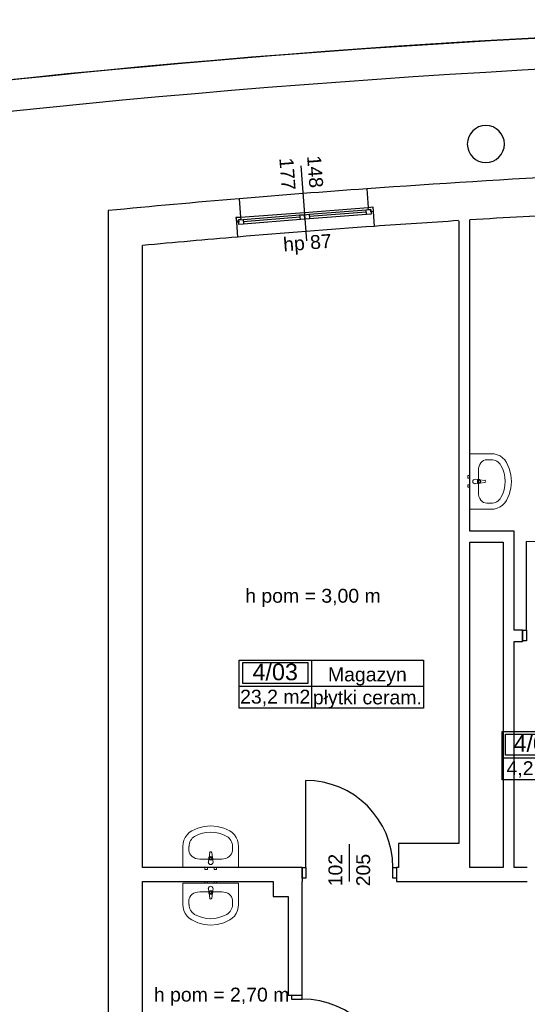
# Model space of a CAD drawing. Header units: millimetres. Extents: x -165365 to -33565, y 7406 to 103342.
# Tile 64 of 256: x -145052 to -139577, y 86949 to 97573. Entities that reach past the tile are written whole.
import ezdxf
from ezdxf.enums import TextEntityAlignment as Align

# ---------------------------------------------------------------- set-up
doc = ezdxf.new("R2010")
doc.units = ezdxf.units.MM
doc.header["$MEASUREMENT"] = 0
for name, color, linetype in [('Drzwi', 252, 'Continuous'), ('Obiekt', 252, 'Continuous'), ('Okno', 252, 'Continuous'), ('Strefa', 252, 'Continuous'), ('Strop', 252, 'Continuous'), ('Słup', 252, 'Continuous'), ('Tekst', 252, 'Continuous'), ('Ściana', 252, 'Continuous')]:
    doc.layers.add(name, color=color, linetype=linetype)
doc.styles.add('Arial', font='arial.ttf')
doc.styles.add('Times new roman', font='arial.ttf')

# ---------------------------------------------------------------- blocks, each defined once
blk = doc.blocks.new('A$C67C5DD2D')
at = {"layer": 'Drzwi', "color": 252}
for p, q in [((25778, 23150), (25778, 24110)), ((25738, 23150), (25778, 23150)), ((25738, 23035), (25738, 23150)), ((25738, 23150), (25738, 23035)), ((25778, 23150), (25778, 23035)), ((25778, 23035), (25738, 23035)), ((23398, 20590), (23398, 21530)), ((23358, 20590), (23398, 20590)), ((23358, 20475), (23358, 20590)), ((23358, 20590), (23358, 20475)), ((23398, 20590), (23398, 20475)), ((24338, 20475), (24338, 20590)), ((24338, 20590), (24378, 20590)), ((24378, 20590), (24378, 20475)), ((24378, 20590), (24378, 20475)), ((23398, 20475), (23358, 20475)), ((24378, 20475), (24338, 20475)), ((23243, 19210), (23243, 19170)), ((23358, 19210), (23243, 19210)), ((23358, 19210), (23243, 19210)), ((23243, 19170), (23358, 19170)), ((23358, 19170), (23358, 19210))]:
    blk.add_line(p, q, dxfattribs=at)
for centre, radius in [((25778, 23150), 960), ((23398, 20590), 940), ((23358, 18210), 960)]:
    blk.add_arc(centre, radius, 0, 90, dxfattribs=at)
at = {"layer": 'Obiekt', "color": 252}
for p, q in [((23345, 28161), (23408, 27354)), ((23868, 20841), (23868, 20440))]:
    blk.add_line(p, q, dxfattribs=at)
at = {"layer": 'Obiekt', "color": 252, "lineweight": 5}
for p, q in [((25397, 25056), (25168, 25056)), ((25168, 25056), (25168, 24456)), ((25351, 24991), (25397, 24991)), ((25431, 25053), (25397, 25056)), ((25463, 25045), (25431, 25053)), ((25494, 25031), (25463, 25045)), ((25521, 25012), (25494, 25031)), ((25545, 24988), (25521, 25012)), ((25564, 24962), (25545, 24988)), ((25260, 24875), (25260, 24638)), ((25594, 24896), (25564, 24962)), ((25612, 24827), (25594, 24896)), ((25168, 24820), (25148, 24820)), ((25148, 24820), (25148, 24793)), ((25148, 24793), (25168, 24793)), ((25168, 24793), (25168, 24820)), ((25267, 24777), (25225, 24781)), ((25250, 24770), (25265, 24770)), ((25250, 24743), (25250, 24770)), ((25330, 24767), (25277, 24774)), ((25618, 24756), (25612, 24827)), ((25612, 24685), (25618, 24756)), ((25168, 24720), (25148, 24720)), ((25148, 24720), (25148, 24693)), ((25148, 24693), (25168, 24693)), ((25168, 24693), (25168, 24720)), ((25225, 24731), (25267, 24735)), ((25265, 24743), (25250, 24743)), ((25277, 24739), (25330, 24745)), ((25594, 24616), (25612, 24685)), ((25545, 24524), (25564, 24551)), ((25564, 24551), (25594, 24616)), ((25168, 24456), (25397, 24456)), ((25351, 24522), (25397, 24522)), ((25397, 24456), (25431, 24459)), ((25431, 24459), (25463, 24468)), ((25463, 24468), (25494, 24482)), ((25494, 24482), (25521, 24501)), ((25521, 24501), (25545, 24524)), ((22303, 21034), (22373, 21040)), ((22373, 21040), (22444, 21034)), ((22099, 20916), (22118, 20943)), ((22118, 20943), (22141, 20967)), ((22141, 20967), (22168, 20986)), ((22168, 20986), (22234, 21016)), ((22234, 21016), (22303, 21034)), ((22444, 21034), (22513, 21016)), ((22513, 21016), (22579, 20986)), ((22579, 20986), (22606, 20967)), ((22606, 20967), (22629, 20943)), ((22629, 20943), (22648, 20916)), ((22073, 20819), (22076, 20853)), ((22076, 20853), (22085, 20885)), ((22085, 20885), (22099, 20916)), ((22648, 20916), (22662, 20885)), ((22662, 20885), (22671, 20853)), ((22671, 20853), (22673, 20819)), ((22073, 20590), (22073, 20819)), ((22139, 20773), (22139, 20819)), ((22356, 20699), (22362, 20752)), ((22385, 20752), (22391, 20699)), ((22608, 20773), (22608, 20819)), ((22673, 20819), (22673, 20590)), ((22492, 20682), (22255, 20682)), ((22348, 20647), (22352, 20689)), ((22360, 20687), (22360, 20672)), ((22360, 20672), (22387, 20672)), ((22387, 20672), (22387, 20687)), ((22394, 20689), (22398, 20647)), ((22673, 20590), (22073, 20590)), ((22310, 20570), (22310, 20590)), ((22310, 20590), (22337, 20590)), ((22337, 20570), (22310, 20570)), ((22337, 20590), (22337, 20570)), ((22410, 20570), (22410, 20590)), ((22410, 20590), (22437, 20590)), ((22437, 20570), (22410, 20570)), ((22437, 20590), (22437, 20570)), ((22073, 20420), (22073, 20191)), ((22673, 20420), (22073, 20420)), ((22337, 20440), (22310, 20440)), ((22310, 20440), (22310, 20420)), ((22310, 20420), (22337, 20420)), ((22337, 20420), (22337, 20440)), ((22437, 20440), (22410, 20440)), ((22410, 20440), (22410, 20420)), ((22410, 20420), (22437, 20420)), ((22437, 20420), (22437, 20440)), ((22673, 20191), (22673, 20420)), ((22492, 20328), (22255, 20328)), ((22348, 20363), (22352, 20321)), ((22356, 20312), (22362, 20259)), ((22360, 20323), (22360, 20338)), ((22360, 20338), (22387, 20338)), ((22385, 20259), (22391, 20312)), ((22387, 20338), (22387, 20323)), ((22394, 20321), (22398, 20363)), ((22073, 20191), (22076, 20158)), ((22139, 20237), (22139, 20191)), ((22608, 20237), (22608, 20191)), ((22671, 20158), (22673, 20191)), ((22076, 20158), (22085, 20125)), ((22085, 20125), (22099, 20094)), ((22099, 20094), (22118, 20067)), ((22629, 20067), (22648, 20094)), ((22648, 20094), (22662, 20125)), ((22662, 20125), (22671, 20158)), ((22118, 20067), (22141, 20044)), ((22141, 20044), (22168, 20025)), ((22168, 20025), (22234, 19995)), ((22234, 19995), (22303, 19977)), ((22303, 19977), (22373, 19970)), ((22373, 19970), (22444, 19977)), ((22444, 19977), (22513, 19995)), ((22513, 19995), (22579, 20025)), ((22579, 20025), (22606, 20044)), ((22606, 20044), (22629, 20067))]:
    blk.add_line(p, q, dxfattribs=at)
for centre, radius, start, end in [((25225, 24756), 25, 90, 270), ((25265, 24756), 13.6, 270, 90), ((25265, 24756), 21.1, 57.229, 84.8304), ((25265, 24756), 21.1, 302.771, 57.229), ((25328, 24756), 11.2, 277.1389, 82.8611), ((25265, 24756), 21.1, 275.1696, 302.771), ((22373, 20750), 11.2, 7.1389, 172.8611), ((22373, 20647), 25, 180, 0), ((22373, 20687), 21.1, 147.229, 174.8304), ((22373, 20687), 21.1, 32.771, 147.229), ((22373, 20687), 13.6, 0, 180), ((22373, 20687), 21.1, 5.1696, 32.771), ((22373, 20363), 25, 0, 180), ((22373, 20323), 21.1, 185.1696, 212.771), ((22373, 20323), 21.1, 212.771, 327.229), ((22373, 20323), 13.6, 180, 0), ((22373, 20323), 21.1, 327.229, 354.8304), ((22373, 20260), 11.2, 187.1389, 352.8611)]:
    blk.add_arc(centre, radius, start, end, dxfattribs=at)
for centre, major_axis, ratio, start_param, end_param in [((25351, 24875), (0, 116), 0.783646, 0, 1.570796), ((25397, 24875), (121, 0), 0.956522, 0.496975, 1.570796), ((25168, 24756), (382, 0), 0.956522, 5.78621, 6.78016), ((25351, 24638), (0, 116), 0.783646, 1.570796, 3.141593), ((25397, 24637), (121, 0), 0.956522, 4.712389, 5.78621), ((22373, 20590), (0, 382), 0.956522, 5.78621, 6.78016), ((22255, 20819), (0, 121), 0.956522, 0.496975, 1.570796), ((22492, 20819), (0, 121), 0.956522, 4.712389, 5.78621), ((22255, 20773), (116, 0), 0.783646, 3.141593, 4.712389), ((22492, 20773), (116, 0), 0.783646, 4.712389, 6.283185), ((22255, 20237), (116, 0), 0.783646, 1.570796, 3.141593), ((22492, 20237), (116, 0), 0.783646, 0, 1.570796), ((22255, 20191), (0, 121), 0.956522, 1.570796, 2.644618), ((22492, 20191), (0, 121), 0.956522, 3.638567, 4.712389), ((22373, 20420), (0, 382), 0.956522, 2.644618, 3.638567)]:
    blk.add_ellipse(centre, major_axis=major_axis, ratio=ratio, start_param=start_param, end_param=end_param, dxfattribs=at)
for p in [(25267, 24777), (25330, 24767), (25225, 24731), (25277, 24739), (22385, 20752), (22348, 20647), (22356, 20699), (22394, 20689), (22348, 20363), (22356, 20312), (22394, 20321), (22385, 20259)]:
    blk.add_point(p, dxfattribs=at)
at = {"layer": 'Okno', "color": 252}
for p, q in [((22696, 27607), (23384, 27660)), ((22723, 27584), (23336, 27632)), ((23336, 27632), (23386, 27635)), ((23340, 27582), (23336, 27632)), ((23384, 27660), (24072, 27714)), ((23386, 27635), (23436, 27639)), ((23390, 27586), (23386, 27635)), ((23386, 27635), (23390, 27586)), ((23436, 27639), (24049, 27687)), ((23436, 27639), (23440, 27589)), ((24051, 27662), (23438, 27614)), ((24053, 27637), (23440, 27589)), ((24053, 27637), (23440, 27589)), ((24049, 27687), (24099, 27691)), ((24053, 27637), (24049, 27687)), ((24103, 27641), (24053, 27637)), ((24072, 27714), (24122, 27718)), ((24074, 27689), (24072, 27714)), ((24073, 27714), (24122, 27718)), ((24099, 27691), (24074, 27689)), ((24101, 27666), (24099, 27691)), ((24099, 27691), (24103, 27641)), ((24126, 27668), (24101, 27666)), ((24122, 27718), (24126, 27668)), ((24122, 27718), (24126, 27668)), ((22646, 27603), (22696, 27607)), ((22696, 27607), (22646, 27603)), ((22646, 27603), (22650, 27553)), ((22647, 27603), (22650, 27553)), ((22675, 27555), (22650, 27553)), ((22673, 27580), (22723, 27584)), ((22698, 27582), (22673, 27580)), ((22673, 27580), (22675, 27555)), ((22677, 27530), (22673, 27580)), ((22727, 27534), (22677, 27530)), ((22696, 27607), (22698, 27582)), ((22723, 27584), (22727, 27534)), ((23338, 27607), (22725, 27559)), ((23340, 27582), (22727, 27534)), ((23340, 27582), (22727, 27534)), ((23390, 27586), (23340, 27582)), ((23440, 27589), (23390, 27586))]:
    blk.add_line(p, q, dxfattribs=at)
for radius, start, end in [(114917, 94.11888, 94.80854), (114507, 94.09395, 94.83347)]:
    blk.add_arc((32312, -86706), radius, start, end, dxfattribs=at)
at = {"layer": 'Strefa', "color": 252}
for p, q in [((22680, 22828), (24667, 22828)), ((22680, 22310), (22680, 22828)), ((22719, 22802), (23420, 22802)), ((22719, 22576), (22719, 22802)), ((23420, 22802), (23420, 22576)), ((23459, 22828), (23459, 22310)), ((24667, 22828), (24667, 22310)), ((22680, 22546), (24667, 22546)), ((23420, 22576), (22719, 22576)), ((24667, 22310), (22680, 22310)), ((25517, 22057), (27459, 22057)), ((25517, 21538), (25517, 22057)), ((25554, 22031), (26214, 22031)), ((25554, 21804), (25554, 22031)), ((26214, 21804), (25554, 21804)), ((25517, 21774), (27459, 21774)), ((27459, 21538), (25517, 21538))]:
    blk.add_line(p, q, dxfattribs=at)
at = {"layer": 'Strop', "flags": 128}
blk.add_lwpolyline([(68928, 0), (25198, 0), (23908, 0), (23908, 1566), (7110, 16898), (5687, 15339), (0, 20530), (2676, 23462), (4605, 21701), (10958, 21701), (10958, 27723, -0.000026), (10969, 27725, -0.048415), (32490, 29704, -0.006019), (35182, 29658), (39456, 29456, -0.000457), (39649, 29445, -0.017918), (47227, 28726, -0.007769)], format="xyb", dxfattribs=at)
at = {"layer": 'Słup', "color": 252}
for p, q in [((24398, 20850), (24398, 20590)), ((25048, 20850), (24398, 20850)), ((23048, 20440), (23048, 20276)), ((23048, 20276), (23208, 20276))]:
    blk.add_line(p, q, dxfattribs=at)
for start, end in [(0, 180), (180, 0)]:
    blk.add_arc((25341, 28397), 200, start, end, dxfattribs=at)
at = {"layer": 'Ściana', "color": 252}
for p, q in [((24058, 27914), (24073, 27714)), ((22679, 27806), (22696, 27607)), ((24073, 27714), (24122, 27718)), ((24122, 27718), (24126, 27668)), ((24126, 27668), (24137, 27508)), ((22696, 27607), (22646, 27603)), ((22646, 27603), (22650, 27553)), ((22650, 27553), (22664, 27393)), ((25738, 23150), (25738, 23035)), ((25738, 23035), (25738, 23030)), ((23358, 20590), (23358, 20475)), ((24378, 20590), (24378, 20475)), ((23358, 20475), (23358, 20440)), ((24378, 20475), (24378, 20440)), ((23243, 19210), (23208, 19210)), ((23358, 19210), (23243, 19210))]:
    blk.add_line(p, q, dxfattribs=at)
at = {"layer": 'Ściana', "color": 252, "flags": 128}
for points in [[(21268, 27679), (21268, 16970)], [(25048, 27570), (25048, 20850)], [(25168, 24220), (25168, 27578)], [(21638, 20590), (21638, 27302)], [(25648, 24220), (25168, 24220)], [(25648, 23150), (25648, 24220)], [(25168, 24100), (25528, 24100)], [(25168, 20590), (25168, 24100)], [(25528, 24100), (25528, 20590)], [(25738, 23150), (25648, 23150)], [(25648, 20590), (25648, 23030)], [(25648, 23030), (25738, 23030)], [(23358, 20590), (21638, 20590)], [(24398, 20590), (24378, 20590)], [(25528, 20590), (25168, 20590)], [(25788, 20590), (25648, 20590)], [(21638, 17310), (21638, 20440)], [(21638, 20440), (23048, 20440)], [(23358, 19210), (23358, 20440)], [(24378, 20440), (25788, 20440)], [(23208, 20276), (23208, 19210)]]:
    blk.add_lwpolyline(points, dxfattribs=at)
at = {"layer": 'Ściana', "color": 252}
for centre, radius, start, end in [((31925, -82147), 111852, 87.72544, 100.80416), ((31925, -82147), 111512, 87.7265, 100.65968), ((32312, -86706), 114917, 92.97675, 94.11888), ((32312, -86706), 114917, 94.80854, 95.51501), ((32312, -86706), 114507, 93.00168, 93.5771), ((32312, -86706), 114507, 93.63727, 94.09395), ((32312, -86706), 114507, 94.83347, 95.34885)]:
    blk.add_arc(centre, radius, start, end, dxfattribs=at)
at = {"layer": 'Obiekt', "color": 252, "char_height": 150, "attachment_point": 7, "style": 'Arial'}
for s, insert, rotation in [('\\A1;{\\fArial|b0|i0|c238|p38;177}', (23113, 28243), 274.4637), ('\\A1;{\\fArial|b0|i0|c238|p38;148}', (23410, 28267), 274.4637), ('\\A1;{\\fArial|b0|i0|c238|p38;hp 87}', (23164, 27193), 4.4637), ('\\A1;{\\fArial|b0|i0|c238|p38;102}', (23795, 20388), 90), ('\\A1;{\\fArial|b0|i0|c238|p38;205}', (24095, 20388), 90)]:
    blk.add_mtext(s, dxfattribs=dict(at, insert=insert, rotation=rotation))
at = {"layer": 'Strefa', "color": 252, "style": 'Arial'}
for s, height, p in [('4/03', 180, (23069, 22701)), ('Magazyn', 150, (24063, 22674)), ('płytki ceram.', 150, (24063, 22426)), ('23,2 m2', 150, (23069, 22434)), ('4/04', 180, (25884, 21929)), ('4,2 m2', 150, (25884, 21662))]:
    blk.add_text(s, height=height, dxfattribs=at).set_placement(p, align=Align.MIDDLE_CENTER)
at = {"layer": 'Tekst', "color": 252, "char_height": 150, "attachment_point": 2, "style": 'Times new roman'}
for s, insert in [('\\A1;{\\fArial|b0|i0|c0|p38;h pom = 3,00 m}', (23476, 23598)), ('\\A1;{\\fArial|b0|i0|c0|p38;h pom = 2,70 m}', (22491, 19294))]:
    blk.add_mtext(s, dxfattribs=dict(at, insert=insert))

msp = doc.modelspace()

# ---------------------------------------------------------------- block references
msp.add_blockref('A$C67C5DD2D', (-165365.15013, 67834.47819))

doc.saveas('drawing.dxf')
